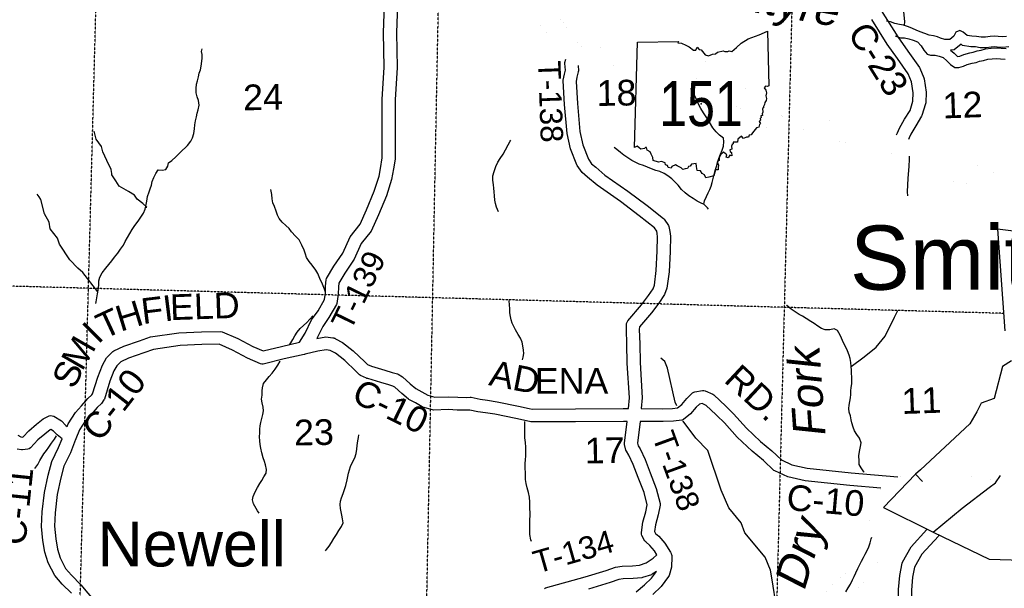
# Model space of a CAD drawing. Header units: feet. Extents: x -155 to 2562643, y -56 to 364810.
# Tile 25 of 121: x 2463130 to 2478476, y 221536 to 230391. Entities that reach past the tile are written whole.
import ezdxf
from ezdxf.enums import TextEntityAlignment as Align

# ---------------------------------------------------------------- set-up
doc = ezdxf.new("R2010")
doc.units = ezdxf.units.FT
doc.header["$MEASUREMENT"] = 0
doc.linetypes.add('HIDDEN2', pattern=[0.1875, 0.125, -0.0625])
doc.linetypes.add('water', pattern=[0])
for name, color, linetype in [('62', 7, 'Continuous'), ('COUNTY-RD', 7, 'Continuous'), ('CR-TEXT', 7, 'Continuous'), ('INCORPORATED', 3, 'Continuous'), ('MTEXT', 2, 'Continuous'), ('RT-MKR', 7, 'Continuous'), ('SECTION', 8, 'HIDDEN2'), ('SECTION-TEXT', 8, 'Continuous'), ('STATE-RT', 2, 'Continuous'), ('STREET-URBAN', 15, 'Continuous'), ('TR-TEXT', 6, 'Continuous'), ('TWP-RD', 6, 'Continuous'), ('WATER-TEXT', 1, 'Continuous'), ('WATERWAY', 14, 'water')]:
    doc.layers.add(name, color=color, linetype=linetype)
doc.styles.add('ARIAL', font='arial.ttf')

# ---------------------------------------------------------------- blocks, each defined once
blk = doc.blocks.new('SR2')
at = {"layer": '62', "color": 0, "linetype": 'Continuous'}
blk.add_line((-813, -543), (-773, 884), dxfattribs=at)
for points in [[(-773, 884), (-219, 893), (-228, 876), (-175, 872), (-120, 842), (-73, 823), (-15, 777), (19, 778), (33, 815), (60, 786), (91, 781), (145, 713), (190, 698), (243, 722), (283, 725), (312, 749), (388, 768), (409, 756), (449, 759), (470, 768), (505, 760), (567, 812), (630, 873), (728, 931), (874, 985), (990, 1034), (1006, 294)], [(1006, 294), (989, 283), (963, 288), (945, 267), (967, 233), (977, 196), (968, 156), (977, 122), (971, 94), (954, 67), (949, 40), (934, 12), (936, -3), (922, -16), (924, -62), (918, -88), (920, -110), (898, -115), (903, -134), (889, -148), (892, -172), (876, -188), (892, -219), (879, -229), (869, -266), (841, -274), (785, -343), (765, -369), (742, -376), (730, -403), (703, -403), (661, -421), (634, -389), (587, -428), (582, -472), (522, -471), (524, -494), (511, -500), (499, -523), (506, -563), (478, -573), (481, -596), (499, -610), (507, -655), (478, -646), (453, -683), (428, -674), (437, -643), (394, -605), (354, -635), (334, -684), (333, -717), (304, -737), (323, -783), (319, -815), (320, -845), (283, -844), (260, -926)], [(260, -926), (195, -942), (151, -951), (135, -914), (103, -895), (82, -857), (36, -852), (25, -800), (20, -759), (-43, -769), (-61, -795), (-83, -801), (-96, -827), (-126, -829), (-159, -841), (-180, -816), (-234, -791), (-258, -778), (-308, -798), (-319, -822), (-359, -812), (-369, -785), (-393, -777), (-398, -748), (-450, -733), (-490, -739), (-559, -716), (-564, -679), (-588, -633), (-600, -602), (-644, -577), (-653, -540), (-667, -541), (-680, -556), (-729, -563), (-749, -548), (-776, -522), (-813, -543)]]:
    blk.add_lwpolyline(points, dxfattribs=at)
at = {"layer": 'RT-MKR', "color": 0, "linetype": 'Continuous'}
blk.add_lwpolyline([(-773, 884), (-219, 893), (-228, 876), (-175, 872), (-120, 842), (-73, 823), (-15, 777), (19, 778), (33, 815), (60, 786), (91, 781), (145, 713), (190, 698), (243, 722), (283, 725), (312, 749), (388, 768), (409, 756), (449, 759), (470, 768), (505, 760), (567, 812), (630, 873), (728, 931), (874, 985), (990, 1034), (1006, 294), (1006, 294), (989, 283), (963, 288), (945, 267), (967, 233), (977, 196), (968, 156), (977, 122), (971, 94), (954, 67), (949, 40), (934, 12), (936, -3), (922, -16), (924, -62), (918, -88), (920, -110), (898, -115), (903, -134), (889, -148), (892, -172), (876, -188), (892, -219), (879, -229), (869, -266), (841, -274), (785, -343), (765, -369), (742, -376), (730, -403), (703, -403), (661, -421), (634, -389), (587, -428), (582, -472), (522, -471), (524, -494), (511, -500), (499, -523), (506, -563), (478, -573), (481, -596), (499, -610), (507, -655), (478, -646), (453, -683), (428, -674), (437, -643), (394, -605), (354, -635), (334, -684), (333, -717), (304, -737), (323, -783), (319, -815), (320, -845), (283, -844), (260, -926), (260, -926), (195, -942), (151, -951), (135, -914), (103, -895), (82, -857), (36, -852), (25, -800), (20, -759), (-43, -769), (-61, -795), (-83, -801), (-96, -827), (-126, -829), (-159, -841), (-180, -816), (-234, -791), (-258, -778), (-308, -798), (-319, -822), (-359, -812), (-369, -785), (-393, -777), (-398, -748), (-450, -733), (-490, -739), (-559, -716), (-564, -679), (-588, -633), (-600, -602), (-644, -577), (-653, -540), (-667, -541), (-680, -556), (-729, -563), (-749, -548), (-776, -522), (-813, -543), (-813, -543), (-773, 884)], close=True, dxfattribs=at)
at = {"layer": 'RT-MKR', "color": 0}
blk.add_point((88, 48), dxfattribs=at)

msp = doc.modelspace()

# ---------------------------------------------------------------- linework, layer by layer
at = {"layer": 'COUNTY-RD'}
for points in [[(2476546.07, 230549), (2476557.45, 230536.3), (2476817.38, 230122.48), (2476974.6, 229902.33), (2477152.99, 229647.51), (2477158.19, 229638.06), (2477222.35, 229484.16), (2477225.61, 229472.64), (2477258.55, 229263.2), (2477251.89, 229094.42), (2477249.56, 229081.17), (2477191.94, 228899.98), (2477186.79, 228888.78), (2477094.65, 228739.93), (2477021.71, 228610.41), (2476994.95, 228551.17), (2476983.87, 228524.86)], [(2476796.75, 228595.84), (2476811.61, 228631.14), (2476843.09, 228700.82), (2476922.41, 228841.67), (2477006.97, 228978.27), (2477052.84, 229122.52), (2477057.93, 229251.5), (2477030.83, 229423.8), (2476979.84, 229546.11), (2476811.3, 229786.86), (2476651.18, 230011.07), (2476411.44, 230392.74)], [(2463102.87, 223918.22), (2463149.18, 223894.17), (2463169.52, 223890.76), (2463184.3, 223892.57), (2463273.65, 223989.67), (2463393.97, 224092.12), (2463493.01, 224172.73), (2463587.15, 224219.75), (2463612.26, 224225.05), (2463637.9, 224223.84), (2463662.39, 224216.2), (2463780.87, 224142.31), (2463850.04, 224073.01), (2463868.71, 224057.15), (2463885.2, 224097.88), (2463997.8, 224272.44), (2464093.1, 224376.35), (2464193.02, 224493.77), (2464253.62, 224546.76), (2464266.24, 224564.8), (2464346.08, 224826.41), (2464418.81, 225011.75), (2464483.72, 225122.56), (2464579.81, 225222.71), (2464595.53, 225233.8), (2464751.93, 225304.08), (2464999.31, 225391.41), (2465168.53, 225449.68), (2465610.44, 225515.39), (2465964.16, 225530.64), (2466265.62, 225536), (2466286.42, 225531.93), (2466531.03, 225427.18), (2466765.07, 225302.18), (2466923.21, 225233.13)], [(2467758.42, 225426.64), (2467899.19, 225450.52), (2468009.56, 225438.25), (2468018.2, 225437.61), (2468019.99, 225437.09), (2468024.48, 225436.59), (2468032.56, 225433.43), (2468038.38, 225431.74), (2468042.37, 225429.6), (2468049, 225427.01), (2468053.88, 225423.42), (2468161.16, 225365.82), (2468327.42, 225234.2), (2468509.73, 225060.62), (2468548.64, 225019.61), (2468613.15, 224992.63), (2468818.83, 224932.35), (2468936.31, 224894.56), (2469016.92, 224873.9), (2469030.24, 224868.35), (2469095.85, 224829.12), (2469214.99, 224721.08), (2469304, 224646.07), (2469395.78, 224597.27), (2469488.56, 224543.59), (2469598.81, 224511.64), (2469812.81, 224518.4), (2469956.99, 224510.76), (2470096.74, 224509.42), (2470151.71, 224513.28), (2470165.89, 224512.26), (2470305.21, 224481.99), (2470419.32, 224467.9), (2470571.84, 224441.9), (2470906.32, 224373.72), (2471069.2, 224336.83), (2471118.47, 224326.94), (2471791.51, 224328.47), (2472536.95, 224334.11), (2472536.96, 224334.11), (2472537.27, 224334.11), (2472617.29, 224334.72)], [(2472596.7, 224134.55), (2472538.48, 224134.11), (2472538.45, 224134.12), (2471792.49, 224128.47), (2471098.81, 224126.9), (2471027.42, 224141.23), (2470864.26, 224178.18), (2470535.05, 224245.28), (2470390.24, 224269.98), (2470271.66, 224284.61), (2470144.35, 224312.27), (2470102.8, 224309.36), (2469950.73, 224310.82), (2469810.67, 224318.24), (2469581.47, 224310.99), (2469565.88, 224312.95), (2469415.37, 224356.57), (2469404.21, 224361.33), (2469298.73, 224422.36), (2469196.06, 224476.95), (2469187.29, 224482.88), (2469083.33, 224570.48), (2468976.19, 224667.64), (2468946.24, 224685.55), (2468880.81, 224702.32), (2468760.08, 224741.15), (2468556.35, 224800.87), (2468550.83, 224801.91), (2468546.21, 224803.84), (2468542.12, 224805.04), (2468537.22, 224807.6), (2468442.42, 224847.24), (2468425.24, 224859.09), (2468368.14, 224919.27), (2468196.13, 225083.05), (2468050.92, 225198), (2467970.07, 225241.41), (2467904.97, 225248.64), (2467776.55, 225226.86), (2467579.51, 225181.62), (2467577.94, 225181.26), (2467566.34, 225178.33), (2467565.26, 225178.35), (2467254.1, 225106.84), (2466926.71, 225028.29), (2466905.06, 225027.87), (2466883.83, 225032.08), (2466677.8, 225122.06), (2466444.39, 225246.72), (2466237.14, 225335.46), (2465970.25, 225330.72), (2465629.51, 225316.03), (2465216.19, 225254.56), (2465065.15, 225202.55), (2464826.34, 225118.25), (2464704.01, 225063.28), (2464644.36, 225001.11), (2464599.28, 224924.14), (2464535.1, 224760.59), (2464450.61, 224483.72), (2464443.7, 224469.55), (2464403.54, 224412.18), (2464335.78, 224352.92), (2464243, 224243.9), (2464156.67, 224149.77), (2464063.5, 224005.33), (2464006, 223863.28), (2464005.47, 223860.38), (2464001.13, 223851.22), (2463919.29, 223647.61), (2463816.92, 223439.66), (2463768.39, 223253.92), (2463714.23, 222994.49), (2463680.46, 222709), (2463671.68, 222505.18), (2463691.22, 222307.45), (2463716.95, 222144.81), (2463760.68, 222011.13), (2463845.22, 221845.7), (2463938.68, 221738.46), (2464084.41, 221591.51)], [(2466923.21, 225233.13), (2467208.37, 225301.54), (2467490.63, 225366.41)], [(2472818.04, 224334.47), (2473155.57, 224331.53), (2473302.01, 224336.16), (2473383.54, 224347.38), (2473448.07, 224397.74), (2473529.53, 224492.67), (2473617.77, 224577.47), (2473634.62, 224588.19), (2473653.25, 224595.36), (2473774.26, 224615.93), (2473794.1, 224615.34), (2473813.44, 224610.87), (2473933.47, 224556.52), (2473947.33, 224547.2), (2474134.24, 224370.07), (2474257.21, 224253.53), (2474458.05, 224027.64), (2474676.56, 223821.96), (2474855.22, 223677.15), (2475004.75, 223534.57), (2475166.79, 223459.65), (2475404.34, 223405.23), (2476086.95, 223333.62), (2476818.48, 223272.69)], [(2473828.04, 224384.71), (2473767.84, 224411.97), (2473726.96, 224405.02), (2473675.04, 224355.12), (2473586.86, 224252.36), (2473474.94, 224165.01), (2473450.58, 224154.72), (2473318.85, 224136.6), (2473157.87, 224131.51), (2472798.04, 224134.64)], [(2476553.11, 223094.09), (2476068.22, 223134.48), (2475371.45, 223207.59), (2475101.8, 223269.35), (2474898.3, 223363.45), (2474884.68, 223372.71), (2474723.02, 223526.85), (2474544.87, 223671.26), (2474314.49, 223888.1), (2474113.43, 224114.25), (2473996.67, 224224.9), (2473977.56, 224243.01), (2473828.04, 224384.71)], [(2463935.33, 221457.81), (2463792.13, 221602.21), (2463678.3, 221732.82), (2463575.46, 221934.07), (2463521.9, 222097.8), (2463492.76, 222281.97), (2463471.26, 222499.62), (2463480.96, 222725.07), (2463516.65, 223026.73), (2463573.63, 223299.67), (2463628.54, 223509.82), (2463736.53, 223729.19), (2463789.81, 223861.74), (2463714.28, 223925.91), (2463655.54, 223984.77), (2463614.95, 224010.08), (2463602.13, 224003.67), (2463521.94, 223938.4), (2463412.58, 223845.29), (2463298.58, 223721.41), (2463279.01, 223708.25), (2463256.91, 223700), (2463172.34, 223689.6), (2463157.88, 223689.91), (2463092.8, 223700.84)], [(2464084.41, 221591.51), (2464191.77, 221458.99), (2464255.62, 221388.92), (2464296.44, 221332.79), (2464305.04, 221313.38), (2464336.06, 221164.7), (2464396.7, 220750.79)]]:
    msp.add_lwpolyline(points, dxfattribs=at)
at = {"layer": 'INCORPORATED'}
for points in [[(2480292.86, 226891.67), (2478372.58, 227126.84), (2478372.58, 227126.84), (2478485.86, 225545.22)], [(2478590.45, 225077.8), (2478445.4, 224992.43), (2478318.02, 224492.7), (2478116.96, 224416.84), (2478050.21, 224286.1), (2477940.02, 224098.91), (2477170.44, 223379.35), (2477094.22, 223312.53), (2476595.41, 222793.54), (2476595.41, 222793.54), (2477367.27, 222407.52), (2478242.41, 221990.95), (2479100.96, 221963.37)]]:
    msp.add_lwpolyline(points, dxfattribs=at)
at = {"layer": 'SECTION'}
msp.add_line((2463491.22, 199639.91), (2465228.19, 264625.57), dxfattribs=at)
for points in [[(2469362.08, 215581.17), (2470320.05, 264555.96)], [(2475187.08, 231440.25), (2474779.62, 215457.3)], [(2478466.38, 225817.19), (2452915.19, 226516.64)]]:
    msp.add_lwpolyline(points, dxfattribs=at)
at = {"layer": 'STATE-RT', "color": 2, "linetype": 'Continuous', "const_width": 0.05}
for points in [[(2469637.29, 231419.04), (2469639.26, 231416.92), (2469763.86, 231317.35), (2469876.75, 231244.64), (2469990.31, 231188.44), (2470097.75, 231152.09), (2470219.74, 231117), (2470342.13, 231085.38), (2470462.57, 231064.33), (2470545.94, 231052.23), (2470564.98, 231045.35), (2470573.05, 231039.66), (2470611.15, 230997.01), (2470720.28, 230876.5), (2470868.3, 230714.73), (2470999.59, 230573.25), (2471120.56, 230431.63), (2471269.61, 230270.97), (2471351.51, 230173.71), (2471406.93, 230102.29), (2471469.32, 230012.76), (2471535.79, 229910.3), (2471626.49, 229795.14), (2471641.92, 229778.85)], [(2471494.43, 230469.73), (2471584.85, 230362.37), (2471648.67, 230280.13), (2471718.3, 230180.2), (2471779.99, 230085.12), (2471853.71, 229991.5), (2471865.18, 229979.39), (2471882.19, 229973.34), (2471948.31, 229957.49), (2472052.2, 229947.97), (2472170.91, 229952.32), (2472272.2, 229958.17), (2472344.22, 229969.13), (2472374.24, 229979.16), (2472422.34, 230007.82), (2472521.43, 230061.28), (2472633.62, 230099.02), (2472747.13, 230128.94), (2472898.14, 230165.93), (2473000.59, 230181.52), (2473070.97, 230188.25), (2473142.81, 230183.24), (2473225.22, 230160.02), (2473347.65, 230081.99), (2473353.1, 230076.75), (2473480.11, 229984.13), (2473656.77, 229859.17), (2473825.63, 229744.28), (2474038.3, 229591.51), (2474260.79, 229432.15), (2474498.46, 229278.05), (2474676.45, 229157.23), (2474832.43, 229043.18), (2474929.1, 228973.73), (2475020, 228888.84), (2475106.16, 228779.42), (2475177.87, 228700.03), (2475201.84, 228678.07), (2475212.1, 228672.98), (2475220.51, 228671.23), (2475232.74, 228672.85), (2475299.53, 228680.19), (2475410.15, 228696.42), (2475494.17, 228725.91), (2475613.2, 228778.57), (2475709.68, 228812.19), (2475802.49, 228820.8), (2475900.76, 228805.28), (2475998.29, 228787.9), (2476160.15, 228745.87), (2476310.31, 228708.26), (2476479.97, 228675.6), (2476685.55, 228621.18), (2476796.75, 228595.84)], [(2471832.11, 229676.85), (2471899.41, 229660.71), (2472043.98, 229647.47), (2472185.05, 229652.64), (2472303.48, 229659.47), (2472414.84, 229676.43), (2472500, 229704.88), (2472570.4, 229746.82), (2472641.35, 229785.1), (2472719.78, 229811.48), (2472821.05, 229838.18), (2472956.52, 229871.35), (2473037.47, 229883.68), (2473074.85, 229887.25), (2473091.15, 229886.12), (2473101.28, 229883.26), (2473164.74, 229842.81), (2473305.09, 229740.47), (2473485.75, 229612.67), (2473653.71, 229498.4), (2473863.44, 229347.73), (2474091.75, 229184.21), (2474332.6, 229028.05), (2474503.61, 228911.97), (2474656.37, 228800.26), (2474738.42, 228741.33), (2474798.48, 228685.24), (2474876.74, 228585.86), (2474964.75, 228488.41), (2475030.52, 228428.17), (2475113.22, 228387.16), (2475209.27, 228367.11), (2475268.84, 228375.01), (2475337.71, 228382.57), (2475482.27, 228403.8), (2475604.71, 228446.77), (2475723.42, 228499.29), (2475773.84, 228516.85), (2475792.81, 228518.62), (2475851.04, 228509.42), (2475934.17, 228494.6), (2476086.01, 228455.17), (2476245.47, 228415.24), (2476413.15, 228382.96), (2476613.81, 228329.84), (2476728.77, 228303.64), (2476801.04, 228278.45), (2476886.44, 228239.61), (2476985.36, 228177.17), (2477124.56, 228089.73), (2477275.03, 227985.69), (2477372.09, 227933.84), (2477454.19, 227899.94), (2477545.57, 227877.77), (2477637.98, 227870.73), (2477735.31, 227860.87), (2477858.63, 227850.02), (2477966.7, 227831.86), (2478033.63, 227818.26), (2478072.47, 227804.14), (2478176.34, 227742.6), (2478339.67, 227640.47), (2478488.33, 227549.73)], [(2476983.87, 228524.86), (2477029.26, 228504.21), (2477145.2, 228431.03), (2477289.74, 228340.25), (2477431.53, 228242.21), (2477500.33, 228205.46), (2477547.35, 228186.04), (2477592.65, 228175.05), (2477664.5, 228169.57), (2477763.57, 228159.55), (2477896.71, 228147.82), (2478021.44, 228126.86), (2478115.19, 228107.82), (2478201.29, 228076.52), (2478332.36, 227998.86), (2478497.35, 227895.69)], [(2476938.91, 223146.71), (2476992.31, 223157.86), (2477207.39, 223200.48), (2477380.53, 223240.2), (2477597.65, 223280.85), (2477729.15, 223303.67), (2477805.03, 223309.28), (2477879.37, 223292.84), (2478028.09, 223257.94), (2478158.62, 223232.68), (2478244.74, 223226.49), (2478304.45, 223239.78), (2478362, 223261.02), (2478439.11, 223302.71), (2478511.84, 223362.33), (2478615.92, 223452.65), (2478646.24, 223481.06)], [(2476818.48, 223272.69), (2476835.8, 223278.42), (2477123.89, 223338.54)], [(2475658.69, 221437.17), (2475733.84, 221536.01), (2475805.51, 221613.31), (2475879.7, 221676.33), (2475970.29, 221741.7), (2476047.62, 221803.25), (2476101.73, 221864.64), (2476164, 221953.41), (2476228.37, 222059.35), (2476280, 222172.23), (2476307.1, 222243.59), (2476344.3, 222397.2), (2476372.87, 222555.69), (2476420.32, 222755.43), (2476471.1, 222940.59), (2476514.57, 223029.83), (2476553.11, 223094.09)], [(2476151.57, 221502.56), (2476255.18, 221585.03), (2476337.77, 221678.74), (2476415.26, 221789.19), (2476493.89, 221918.59), (2476556.94, 222056.47), (2476594.24, 222154.69), (2476637.96, 222335.22), (2476666.65, 222494.37), (2476711, 222681.07), (2476724.19, 222729.14)]]:
    msp.add_lwpolyline(points, dxfattribs=at)
at = {"layer": 'STREET-URBAN'}
for points in [[(2477094.22, 223312.53), (2477203.3, 223199.67)], [(2477367.27, 222407.52), (2477821.46, 222785.75), (2478240.23, 223104.76), (2478340.58, 223176.91), (2478415.4, 223289.89)]]:
    msp.add_lwpolyline(points, dxfattribs=at)
at = {"layer": 'TWP-RD'}
for points in [[(2467490.63, 225366.41), (2467577.25, 225511.53), (2467680.16, 225716.47), (2467779.82, 225858.24), (2467879.74, 226032.12), (2467896.08, 226133.74), (2467898.54, 226240.01), (2467906.62, 226338.58), (2467913.64, 226360.46), (2468028.38, 226552.2), (2468166.02, 226757.21), (2468278.3, 227010.82), (2468433.94, 227205.6), (2468536.82, 227430.51), (2468656.59, 227719.12), (2468731.88, 227951.87), (2468753.28, 228075.76), (2468753.28, 228075.77), (2468781.22, 228237.49), (2468781.28, 229146.96), (2468810.6, 229651.15), (2468801.61, 230188.41), (2468815.82, 230628.2)], [(2469015.94, 230628.56), (2469001.67, 230186.86), (2469010.7, 229647.02), (2468981.28, 229141.15), (2468981.22, 228220.34), (2468954.67, 228066.67), (2468926.54, 227903.83), (2468844.41, 227649.91), (2468720.18, 227350.56), (2468605.56, 227100), (2468450.7, 226906.19), (2468341.82, 226660.25), (2468197.32, 226445.03), (2468103.11, 226287.6), (2468098.36, 226229.52), (2468095.7, 226115.46), (2468072.86, 225973.33), (2468066.8, 225956.22), (2467948.68, 225750.68), (2467852.26, 225613.52), (2467758.42, 225426.64)], [(2471620.96, 229540.33), (2471636.6, 229603.23), (2471632.82, 229659.6), (2471627.55, 229708.32), (2471628.75, 229725.89), (2471641.92, 229778.85)], [(2471832.11, 229676.85), (2471837.72, 229593.22), (2471836.34, 229577.71), (2471815.92, 229495.57), (2471802.11, 229430.05), (2471821.91, 229086.55), (2471858.91, 228651.2), (2471908.48, 228441.44), (2471994.58, 228218.29), (2472043.56, 228148.96), (2472108.88, 228092.07), (2472250.11, 227971.42), (2472610.28, 227721.69), (2472909.37, 227497.37), (2473166.48, 227292.96), (2473176.52, 227282.23), (2473241.4, 227188.54), (2473249.34, 227170), (2473265.13, 227093.58), (2473273.2, 227019.97), (2473266.01, 226779.84), (2473251.81, 226465.99), (2473216.92, 226209.97), (2473180.03, 226109.93), (2473091.6, 225978.7), (2472976.22, 225824.38), (2472788.2, 225605.24), (2472786.69, 225565.39), (2472793.51, 225344.09), (2472799.31, 225051.29), (2472832.69, 224501.69), (2472818.04, 224334.47)], [(2472617.29, 224334.72), (2472632.15, 224504.36), (2472599.43, 225043.25), (2472593.57, 225339.03), (2472586.57, 225566.1), (2472590.1, 225658.92), (2472595.91, 225680.61), (2472606.39, 225700.48), (2472820.06, 225949.52), (2472928.48, 226094.53), (2473000.71, 226201.72), (2473021.7, 226258.64), (2473052.43, 226484.06), (2473066.15, 226787.36), (2473072.88, 227012.02), (2473067.35, 227062.38), (2473059.64, 227099.71), (2473024.69, 227150.18), (2472787.12, 227339.06), (2472493.25, 227559.46), (2472127.86, 227812.81), (2471978.25, 227940.63), (2471894.08, 228013.92), (2471820.51, 228118.07), (2471814.68, 228128.95), (2471716.98, 228382.16), (2471660.87, 228619.57), (2471622.39, 229072.33), (2471601.29, 229438.49), (2471602.29, 229451.74), (2471620.96, 229540.33)], [(2473023.43, 222119.45), (2472948.8, 222204.47), (2472886.78, 222256.96), (2472875.05, 222271.37), (2472826.65, 222360.46), (2472820.66, 222380.87), (2472819.09, 222402.09), (2472841.61, 222564), (2472888.15, 222727.28), (2472909.35, 222837.8), (2472861.49, 223029.56), (2472770.8, 223258.97), (2472693.35, 223461.26), (2472623.39, 223610.02), (2472585.32, 223671.79), (2472579.11, 223686.95), (2472558.44, 223777.1), (2472557.49, 223794.12), (2472596.7, 224134.55)], [(2472798.04, 224134.64), (2472759.12, 223796.77), (2472768.53, 223755.71), (2472799.57, 223705.36), (2472877.49, 223539.67), (2472957.19, 223331.5), (2473052.34, 223090.81), (2473111.37, 222854.27), (2473111.97, 222832.48), (2473082.91, 222680.95), (2473037.77, 222522.6), (2473023.18, 222417.67), (2473037.4, 222391.5), (2473089.32, 222347.55), (2473184.99, 222238.57), (2473271.35, 222097.8), (2473272.73, 222096.39), (2473278.19, 222086.65), (2473284.07, 222077.07), (2473284.64, 222075.15), (2473285.61, 222073.42), (2473288.05, 222063.85), (2473290.08, 222057.61), (2473290.24, 222056.27), (2473291.56, 222051.82), (2473291.61, 222049.85), (2473292.11, 222047.89), (2473292.03, 222041.25), (2473292.41, 222038.05), (2473292.05, 222033.48), (2473292.27, 222025.5), (2473291.81, 222023.57), (2473289.81, 221864.5), (2473250.76, 221734.22), (2473243.04, 221718.77), (2473126.88, 221561.4), (2473000.04, 221439.54)], [(2476658.45, 220053.97), (2476758.08, 220559.05), (2476821.85, 220910.33), (2476830.07, 221167.72), (2476829.57, 221514.59), (2476847.59, 221737.08), (2476885.94, 221927.19), (2476891.32, 221941.75), (2477025.7, 222182.65), (2477270.04, 222449.42)], [(2477456.68, 222362.6), (2477449.22, 222348.94), (2477188.98, 222064.81), (2477077.37, 221864.73), (2477045.99, 221709.14), (2477029.59, 221506.65), (2477030.07, 221164.66), (2477021.27, 220889.16), (2476954.6, 220521.84), (2476854.67, 220015.27), (2476844.4, 219993.25), (2476829.18, 219974.35), (2476809.86, 219959.63), (2476787.57, 219949.96), (2476763.64, 219945.91), (2476739.41, 219947.7), (2476716.32, 219955.24), (2476695.72, 219968.08), (2476678.78, 219985.48), (2476666.5, 220006.43), (2476659.59, 220029.71)], [(2471311.05, 221534.55), (2471325.56, 221541.24), (2471940.99, 221713.31), (2472272.37, 221814.98), (2472418.45, 221865.25), (2472518.68, 221880.63), (2472679.35, 221886.82), (2472790.89, 221897.19), (2472892.21, 221930.91), (2473002.83, 222005.81), (2473062.06, 222056.48), (2473023.43, 222119.45)], [(2472738.61, 221480.79), (2472866.19, 221588.29), (2472976.06, 221693.84), (2473053.26, 221798.42), (2472987.25, 221753.73), (2472974.94, 221747.66), (2472837.73, 221701.99), (2472826.54, 221699.64), (2472692.47, 221687.18), (2472537.75, 221681.21), (2472466.55, 221670.29), (2472334.26, 221624.76), (2471997.25, 221521.37)]]:
    msp.add_lwpolyline(points, dxfattribs=at)
at = {"layer": 'WATERWAY'}
for points in [[(2476920.66, 230305.12), (2476927.7, 230356.79), (2476910.8, 230520.97), (2476905.12, 230711.64), (2476902.34, 230872.26), (2476911.75, 231027.25), (2476942.22, 231215.07), (2476953.87, 231362.11), (2476947.81, 231498.52), (2476923.85, 231630.32), (2476822.15, 231884.16), (2476778.42, 232007.29), (2476758.59, 232135.21), (2476766.47, 232274.08), (2476787.83, 232431.48), (2476820.6, 232609.33), (2476836.46, 232691.08)], [(2478511.06, 230129.68), (2478447.29, 230122.54), (2478379.3, 230129.32), (2478327.33, 230132.39), (2478253.52, 230129.07), (2478181.85, 230117.78), (2478113.95, 230118.57), (2478043.86, 230131.32), (2477969.94, 230133.99), (2477897.85, 230146.71), (2477837.08, 230197.64), (2477780.71, 230224.64), (2477721.28, 230197.57), (2477688.46, 230132.95), (2477629.41, 230083.88), (2477551.61, 230080.48), (2477483.34, 230103.27), (2477433.03, 230126.38), (2477370.91, 230139.27), (2477306.84, 230150.13), (2477238.5, 230176.91), (2477162.17, 230203.56), (2477099.82, 230230.45), (2477047.48, 230255.53), (2476981.17, 230280.35), (2476906.84, 230307.03), (2476842.8, 230315.89), (2476770.67, 230330.6), (2476702.37, 230355.39), (2476646.28, 230366.39), (2476640.55, 230367.16)], [(2476778.21, 230139.1), (2476787.99, 230136.83), (2476856.33, 230110.04), (2476920.2, 230111.19), (2476988.4, 230092.4), (2477054.64, 230071.58), (2477120.95, 230046.75), (2477181.93, 229983.82), (2477221.06, 229914.49), (2477272.02, 229853.38), (2477326.15, 229840.34), (2477396.04, 229839.59), (2477458.22, 229822.7), (2477522.47, 229801.84), (2477581.28, 229748.87), (2477638.09, 229695.87), (2477702.79, 229649.01), (2477766.69, 229648.15), (2477840.23, 229667.47), (2477897.66, 229694.51), (2477977.21, 229711.95), (2478036.85, 229727.02), (2478088.46, 229743.95), (2478154.19, 229753.13), (2478219.71, 229774.32), (2478287.43, 229783.53), (2478351.26, 229786.68), (2478415.23, 229781.82), (2478489.18, 229777.14)], [(2464316.53, 225969.01), (2464321.25, 225996.88), (2464332.72, 226059.2), (2464344.21, 226119.52), (2464355.45, 226207.93), (2464360.95, 226266.19), (2464362.45, 226322.4), (2464379.98, 226380.76), (2464413.48, 226447.28), (2464470.99, 226520.04), (2464516.62, 226576.63), (2464564.25, 226633.24), (2464609.83, 226693.85), (2464657.41, 226756.48), (2464700.99, 226817.07), (2464746.56, 226879.68), (2464776.14, 226936.14), (2464807.66, 227000.64), (2464845.2, 227063.18), (2464882.79, 227121.71), (2464926.32, 227188.32), (2464973.87, 227252.96), (2465019.46, 227313.57), (2465059.02, 227376.13), (2465084.5, 227442.59), (2465099.93, 227510.96), (2465111.49, 227563.25), (2465122.88, 227635.61), (2465146.29, 227708.07), (2465163.89, 227758.4), (2465181.46, 227812.74), (2465196.98, 227871.08), (2465218.46, 227935.5), (2465252, 227998.01), (2465289.6, 228054.53), (2465349.84, 228047.02), (2465405.93, 228055.53), (2465439.52, 228112.02), (2465449.08, 228164.29), (2465500.94, 228196.85), (2465562.59, 228255.59), (2465632.17, 228324.43), (2465743.51, 228433.77), (2465797.09, 228498.46), (2465822.68, 228552.88), (2465844.14, 228619.3), (2465855.55, 228689.65), (2465859, 228751.9), (2465868.45, 228816.21), (2465883.93, 228878.57), (2465883.93, 228878.57), (2465897.45, 228936.89), (2465911.02, 228989.19), (2465924.43, 229059.56), (2465915.74, 229133.75), (2465897.18, 229189.79), (2465880.6, 229249.87), (2465877.98, 229318.09), (2465887.39, 229386.41), (2465900.95, 229440.73), (2465918.44, 229503.1), (2465927.98, 229557.37), (2465949.55, 229611.75), (2465959.08, 229668.04), (2465974.08, 229784.58), (2465971.51, 229846.78), (2465965.04, 229896.91), (2465974.73, 229935.13)], [(2478545.98, 229967.56), (2478448.29, 229956.62), (2478366.24, 229964.8), (2478326.17, 229967.17), (2478270.12, 229964.65), (2478193.81, 229952.63), (2478098.11, 229953.74), (2478026.02, 229966.86), (2477952.54, 229969.51), (2477825.7, 229991.89), (2477801.39, 230012.26), (2477692.13, 229921.46), (2477638.79, 229919.13)], [(2477638.79, 229919.13), (2477692.78, 229870.5), (2477743.16, 229823.5), (2477754.24, 229815.48), (2477783.65, 229823.2), (2477844.18, 229851.7), (2477939.32, 229872.56), (2477990.87, 229885.59), (2478051.04, 229905.32), (2478117.11, 229914.55), (2478182.92, 229935.83), (2478272.22, 229947.98), (2478353.45, 229951.99), (2478426.69, 229946.42), (2478504.97, 229941.47)], [(2473792.47, 227518.34), (2473804.51, 227569.62), (2473831.97, 227638.1), (2473861.57, 227692.55), (2473887.14, 227748.97), (2473908.75, 227799.33), (2473922.28, 227855.65), (2473937.79, 227916), (2473955.26, 227980.38), (2473970.75, 228042.73), (2473988.22, 228107.11), (2474007.77, 228163.48), (2474029.24, 228229.9), (2474054.72, 228296.36), (2474078.24, 228356.78), (2474099.71, 228423.2), (2474107.1, 228493.51), (2474100.62, 228545.65), (2474036, 228593.26), (2473985.41, 228643.01), (2473930.66, 228708.78), (2473879.75, 228794.65), (2473830.85, 228878.53), (2473790.2, 228938.4), (2473745.46, 229006.26), (2473714.86, 229064.2), (2473688.22, 229126.2), (2473663.65, 229182.19), (2473622.85, 229258.11), (2473588.22, 229318.03)], [(2465090.49, 227469.15), (2465108.86, 227472.9), (2465047.09, 227529.15), (2464962.95, 227596.72), (2464921.02, 227659.64), (2464823.17, 227716.73), (2464678.51, 227798.4), (2464627.97, 227881.13), (2464573.61, 227957.71), (2464567.13, 227973.57), (2464564.53, 227993.57), (2464554.68, 228055.53), (2464488.4, 228196), (2464424.24, 228332.53), (2464403.78, 228414.23), (2464324.15, 228532.18), (2464288.49, 228653.56)], [(2470591.05, 227399.87), (2470562.04, 227471.54), (2470545.47, 227529.6), (2470537, 227579.71), (2470528.34, 227649.89), (2470523.81, 227708.06), (2470517.25, 227768.22), (2470512.79, 227818.36), (2470504.12, 227890.54), (2470505.49, 227960.8), (2470522.95, 228027.19), (2470550.34, 228103.7), (2470581.83, 228170.21), (2470617.39, 228230.73), (2470662.92, 228297.36), (2470702.46, 228361.93), (2470741.87, 228440.54), (2470775.44, 228499.04), (2470783.32, 228515.17)], [(2473864.11, 227437.99), (2473847.62, 227459.59), (2473798.98, 227515.38), (2473742.58, 227540.99), (2473690.2, 227566.63), (2473625.68, 227604.21), (2473561.12, 227645.81), (2473500.5, 227695.47), (2473445.86, 227749.19), (2473391.13, 227812.95), (2473342.53, 227864.72), (2473291.97, 227910.46), (2473231.35, 227960.11), (2473176.88, 227995.78), (2473106.41, 228025.28), (2473044.05, 228044.82), (2472977.65, 228068.33), (2472915.26, 228091.88), (2472850.83, 228119.43), (2472786.43, 228142.96), (2472786.43, 228142.96), (2472671.61, 228198.18), (2472609.07, 228237.79), (2472544.51, 228279.38), (2472491.99, 228321.08), (2472435.4, 228368.77), (2472396.98, 228402.56)], [(2476970.91, 227645.94), (2476968.35, 227712.36), (2476978.09, 227923.61), (2476992.78, 228102.88), (2476997.38, 228217.54), (2476995.89, 228267.72)], [(2467896.69, 226146.59), (2467879.73, 226196.03), (2467848.98, 226270.03), (2467810.04, 226362.03), (2467775.28, 226436), (2467746.71, 226489.94), (2467685.86, 226565.7), (2467639.17, 226627.52), (2467602.51, 226689.43), (2467584.01, 226739.45), (2467561.38, 226801.47), (2467528.59, 226879.47), (2467483.73, 226961.38), (2467427.03, 227021.11), (2467368.29, 227084.84), (2467327.71, 227136.68), (2467277.12, 227186.42), (2467220.47, 227240.13), (2467175.86, 227293.94), (2467147.31, 227345.88), (2467128.68, 227409.95), (2467101.98, 227479.98), (2467077.39, 227537.97), (2467062.77, 227602.08), (2467060.19, 227666.29), (2467051.66, 227722.41), (2467041.42, 227746.41)], [(2464348.64, 226154.36), (2464115.63, 226452.17), (2464037.5, 226519.94), (2463913.42, 226650.5), (2463747.86, 226896.23), (2463719.1, 226987.7), (2463606.61, 227132.7), (2463587.5, 227236.54), (2463515.45, 227368.79), (2463458.79, 227589.94), (2463433.46, 227633.31), (2463400.25, 227672.41)], [(2470966.53, 225091.48), (2470976.15, 225136.72), (2470985.67, 225193), (2470983.21, 225243.16), (2470972.57, 225311.31), (2470960, 225371.42), (2470937.39, 225431.44), (2470900.77, 225489.34), (2470858.02, 225559.22), (2470831.46, 225613.19), (2470806.91, 225667.17), (2470790.41, 225717.21), (2470779.93, 225767.3), (2470771.37, 225827.44), (2470766.8, 225889.62), (2470764.23, 225951.82), (2470757.66, 226013.99), (2470757.51, 226015.41)], [(2476290.31, 223343.73), (2476287.5, 223347.74), (2476242.82, 223409.57), (2476212.26, 223461.5), (2476211.74, 223519.7), (2476209.03, 223597.96), (2476218.43, 223668.29), (2476235.81, 223742.71), (2476245.33, 223798.99), (2476216.57, 223875.02), (2476177.98, 223928.88), (2476143.36, 223986.79), (2476118.78, 224042.78), (2476098.11, 224110.85), (2476087.64, 224160.94), (2476077.07, 224221.06), (2476058.49, 224279.11), (2476051.97, 224335.26), (2476057.52, 224387.49), (2476067.04, 224443.77), (2476076.53, 224504.07), (2476082.08, 224556.31), (2476083.58, 224612.52), (2476089.14, 224662.75), (2476098.67, 224719.03), (2476102.15, 224777.27), (2476099.68, 224829.43), (2476095.22, 224879.58), (2476094.73, 224933.77), (2476090.21, 224989.93), (2476085.63, 225054.12), (2476073.05, 225114.23), (2476058.56, 225164.28), (2476029.83, 225236.29), (2476005.28, 225290.28), (2475976.66, 225350.25), (2475915.32, 225480.19), (2475874.59, 225548.08), (2475822.17, 225577.74), (2475756.15, 225559.11), (2475685.95, 225558.51), (2475627.57, 225582.09), (2475571.09, 225617.74), (2475510.56, 225657.36), (2475460.13, 225689.04), (2475389.5, 225736.61), (2475333, 225774.26), (2475278.6, 225801.89), (2475214.08, 225839.48), (2475153.49, 225885.12), (2475088.82, 225938.76), (2475080.84, 225946.33)], [(2467333.24, 225325.72), (2467353.7, 225360.54), (2467385.32, 225413), (2467416.92, 225467.46), (2467454.52, 225523.99), (2467500.15, 225580.58), (2467551.88, 225627.19), (2467605.6, 225675.82), (2467698.86, 225777.6)], [(2476090.21, 224989.93), (2476291.64, 225143.01), (2476477.51, 225291.69), (2476616.64, 225462.96), (2476762.07, 225758.99), (2476813.36, 225853.07), (2476816.18, 225860.21)], [(2466860.03, 222704.88), (2466835.68, 222740.73), (2466772.53, 222848.57), (2466759.92, 222912.7), (2466769.48, 222964.96), (2466800.94, 223035.49), (2466838.43, 223104.05), (2466871.97, 223166.56), (2466903.61, 223217.01), (2466937.23, 223269.49), (2466970.8, 223327.99), (2466976.28, 223388.25), (2466961.63, 223456.37), (2466945.08, 223512.43), (2466926.52, 223568.47), (2466905.78, 223644.56), (2466887.08, 223716.66), (2466878.53, 223774.8), (2466874.02, 223830.96), (2466869.45, 223893.14), (2466870.89, 223955.38), (2466872.36, 224015.61), (2466877.91, 224067.84), (2466889.49, 224118.12), (2466902.97, 224180.46), (2466902.97, 224180.46), (2466918.47, 224240.81), (2466929.99, 224299.11), (2466925.47, 224355.28), (2466908.81, 224423.38), (2466896.25, 224481.48), (2466907.73, 224543.8), (2466911.14, 224610.07), (2466912.7, 224660.26), (2466930.17, 224724.64), (2466977.78, 224783.26), (2467019.45, 224833.79), (2467065.09, 224888.38), (2467110.68, 224948.99), (2467154.27, 225009.58), (2467189.79, 225074.11), (2467190.38, 225075.11)], [(2473370.46, 224376.2), (2473346.14, 224432.38), (2473228.13, 224964.92), (2473185, 225067.98), (2473121.4, 225118.14)], [(2471107.87, 222265.23), (2471098.01, 222289.56), (2471083.21, 222373.74), (2471081.88, 222522.26), (2471083.22, 222596.54), (2471084.54, 222672.82), (2471083.26, 222815.32), (2471080.67, 222879.53), (2471075.98, 222955.76), (2471059.28, 223027.88), (2471038.6, 223097.95), (2471023.94, 223166.07), (2471015.36, 223228.22), (2471012.83, 223286.41), (2471012.29, 223346.62), (2471009.83, 223396.77), (2471009.15, 223473.04), (2471012.53, 223543.32), (2471016.09, 223593.53), (2471019.45, 223665.82), (2471016.83, 223734.04), (2471012.15, 223808.27), (2471005.51, 223878.46), (2471005.51, 223878.46), (2471000.88, 223946.67), (2471002.42, 223998.87), (2471001.97, 224049.04), (2471003.5, 224101.24), (2471002.27, 224131.01)], [(2475636.42, 220658.92), (2475563.37, 220671.53), (2475454.29, 220702.13), (2475315.88, 220775.97), (2475253.28, 220860.32), (2475122.45, 220948.47), (2474986.25, 221082.65), (2474927.5, 221239.44), (2474856.68, 221667.05), (2474830.19, 221816.86), (2474748.05, 222019.09), (2474430.22, 222400.49), (2474375.59, 222553.39), (2474184.31, 222788.24), (2474063.88, 223065.57), (2473853.19, 223683.48), (2473669.22, 223874.37), (2473473.05, 224139.19), (2473470.78, 224144.43)], [(2463367.03, 223399.75), (2463411.32, 223464.03), (2463442.85, 223526.52), (2463472.46, 223578.97), (2463506.11, 223629.43), (2463547.74, 223683.99), (2463583.39, 223734.47), (2463626.96, 223797.07), (2463674.53, 223859.7), (2463704.32, 223908.82)], [(2467896.19, 222117.98), (2467914.17, 222139.8), (2467955.8, 222194.35), (2467991.44, 222246.84), (2468026.98, 222309.37), (2468066.5, 222375.95), (2468106.09, 222434.5), (2468147.64, 222497.08), (2468169.18, 222555.47), (2468162.59, 222619.64), (2468152.06, 222675.75), (2468139.55, 222727.83), (2468131.08, 222777.94), (2468126.51, 222840.12), (2468130.05, 222892.34), (2468143.62, 222944.64), (2468173.11, 223011.13), (2468214.11, 223135.93), (2468233.37, 223224.41), (2468242.93, 223276.68), (2468256.49, 223330.99), (2468270.07, 223381.29), (2468287.66, 223433.63), (2468313.21, 223492.05), (2468352.65, 223566.66), (2468374.12, 223633.08), (2468385.54, 223701.42), (2468389.03, 223759.66), (2468398.39, 223834.01), (2468407.95, 223886.28), (2468415.63, 223924.48)], [(2476005.4, 221482.64), (2476044.97, 221543.2), (2476080.56, 221599.71), (2476112.04, 221668.22), (2476135.66, 221718.6), (2476161.21, 221777.03), (2476192.69, 221845.55), (2476247.81, 221960.43), (2476279.42, 222014.89), (2476309.05, 222065.33), (2476338.63, 222121.78), (2476364.16, 222182.22), (2476383.68, 222242.6), (2476403.16, 222307), (2476412.64, 222330.53)]]:
    msp.add_lwpolyline(points, dxfattribs=at)

# ---------------------------------------------------------------- block references
at = {"layer": 'RT-MKR', "xscale": 1.150001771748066, "yscale": 1.150001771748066}
msp.add_blockref('SR2', (2473648.59, 229024.16), dxfattribs=at)

# ---------------------------------------------------------------- texts
at = {"layer": 'CR-TEXT', "style": 'ARIAL'}
for s, rotation, p in [('C-23', 302, (2475920.09, 230122.67)), ('FI', 7, (2465062.3, 225530.23)), ('ELD', 2, (2465483.45, 225591.48)), ('T', 25, (2464493.48, 225299.65)), ('H', 17, (2464735.01, 225415.12)), ('I', 45, (2464436.66, 225240.48)), ('M', 60, (2464206.24, 224842.82)), ('S', 65, (2464089.18, 224570.86)), ('AD', 349, (2470403.22, 224583.97)), ('RD.', 317, (2474007.5, 224674.98)), ('C-10', 52, (2464474.13, 223722.92)), ('C-10', 334, (2468228.38, 224348.08)), ('C-11', 84, (2463336.58, 222182.39)), ('C-10', 355, (2475059.63, 222637.4))]:
    msp.add_text(s, height=400, rotation=rotation, dxfattribs=at).set_placement(p, align=Align.BOTTOM_LEFT)
msp.add_text('ENA', height=400, dxfattribs=at).set_placement((2471156.28, 224444.6), align=Align.BOTTOM_LEFT)
at = {"layer": 'MTEXT', "style": 'ARIAL'}
msp.add_text('Smithfield', height=1000, dxfattribs=at).set_placement((2482202.24, 227185.37), align=Align.TOP_RIGHT)
msp.add_text('Newell', height=700, dxfattribs=at).set_placement((2464342.48, 221665.29), align=Align.BOTTOM_LEFT)
at = {"layer": 'RT-MKR', "style": 'ARIAL', "width": 0.8}
msp.add_text('151', height=700, dxfattribs=at).set_placement((2473749.39, 229078.95), align=Align.MIDDLE)
at = {"layer": 'SECTION-TEXT', "style": 'ARIAL'}
for s, rotation, p in [('18', 1, (2472437.01, 228932.25)), ('24', 1, (2466927.39, 228864.69)), ('12', 2, (2477835.28, 228744.18)), ('11', 2, (2477194.36, 224140.64)), ('23', 1, (2467721.24, 223645.56)), ('17', 1, (2472253.13, 223364.2))]:
    msp.add_text(s, height=400, rotation=rotation, dxfattribs=at).set_placement(p, align=Align.BOTTOM_CENTER)
at = {"layer": 'TR-TEXT', "style": 'ARIAL'}
for s, rotation, p in [('T-138', 272, (2471103.45, 229745.33)), ('T-139', 64, (2468380.19, 225481.42)), ('T-138', 290, (2472882.8, 223870.26)), ('T-134', 16, (2471222.76, 221662.29))]:
    msp.add_text(s, height=350, rotation=rotation, dxfattribs=at).set_placement(p, align=Align.BOTTOM_LEFT)
at = {"layer": 'WATER-TEXT', "style": 'ARIAL', "oblique": 10}
for s, rotation, p in [('McIntyre', 350, (2474497.49, 230366.82)), ('Fork', 94, (2475793.18, 224599.74)), ('Dry', 73, (2475656.91, 221946.58))]:
    msp.add_text(s, height=500, rotation=rotation, dxfattribs=at).set_placement(p, align=Align.BOTTOM_CENTER)

doc.saveas('drawing.dxf')
